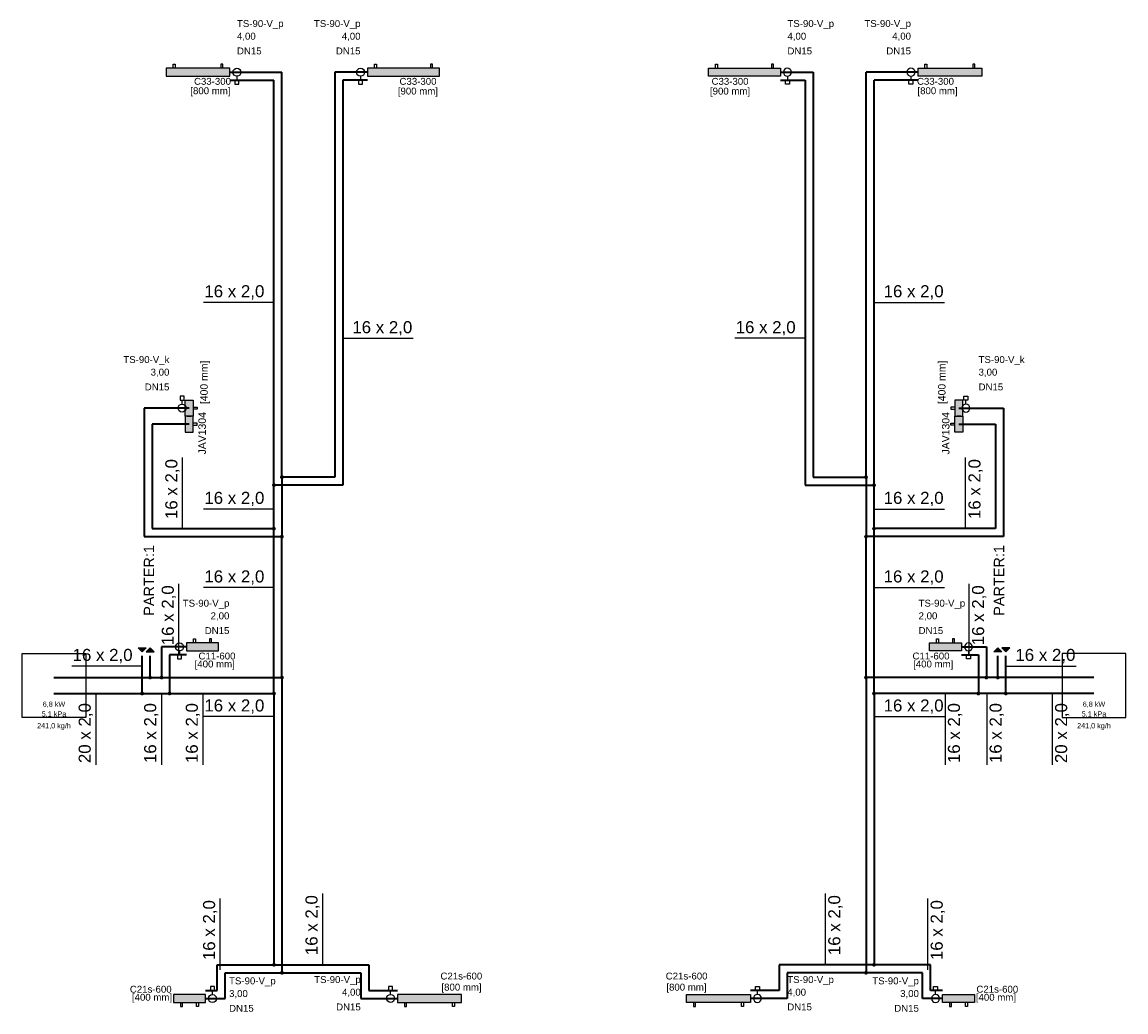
# Model space of a CAD drawing. Extents: x -69355 to 44226, y -75033 to 2252.
# Tile 3 of 9: x -63473 to -62091, y -75033 to -73793. Entities that reach past the tile are written whole.
import ezdxf
from ezdxf.lldxf.tags import DXFTag

# ---------------------------------------------------------------- set-up
doc = ezdxf.new("R2010")
doc.units = 0
for name, color, linetype in [('IS_Armatura_Therm', 18, 'SOLID'), ('IS_Grafika', 18, 'SOLID'), ('IS_Grzejniki_Plan_rzut', 18, 'SOLID'), ('IS_Inne_Urzadzenia_Therm', 18, 'SOLID'), ('IS_Opisy_działek_Therm', 18, 'SOLID'), ('IS_Text_Armatury_Therm', 7, 'Continuous'), ('IS_Text_Odbiornikow_Therm', 7, 'Continuous')]:
    doc.layers.add(name, color=color, linetype=linetype)
doc.layers.add('IS_Powrót', color=5, linetype='DASH', lineweight=35)
doc.layers.add('IS_Zasilanie', color=1, linetype='SOLID', lineweight=35)
doc.styles.get("Standard").update_dxf_attribs({"font": 'arial.ttf'})
tags = doc.linetypes.add('DASH', pattern=[15, 10, -5]).pattern_tags.tags
tags[6:7] = [DXFTag(74, 4), DXFTag(75, 0), DXFTag(340, '0'), DXFTag(46, 0.0), DXFTag(50, 0.0), DXFTag(44, 0.0), DXFTag(45, 0.0)]
tags[4:5] = [DXFTag(74, 4), DXFTag(75, 0), DXFTag(340, '0'), DXFTag(46, 0.0), DXFTag(50, 0.0), DXFTag(44, 0.0), DXFTag(45, 0.0)]
tags = doc.linetypes.add('SOLID', pattern=[10, 10, 0]).pattern_tags.tags
tags[6:7] = [DXFTag(74, 4), DXFTag(75, 0), DXFTag(340, '0'), DXFTag(46, 0.0), DXFTag(50, 0.0), DXFTag(44, 0.0), DXFTag(45, 0.0)]
tags[4:5] = [DXFTag(74, 4), DXFTag(75, 0), DXFTag(340, '0'), DXFTag(46, 0.0), DXFTag(50, 0.0), DXFTag(44, 0.0), DXFTag(45, 0.0)]

msp = doc.modelspace()

# ---------------------------------------------------------------- hatches: boundary and pattern name
at = {"layer": 'IS_Grafika'}
for points in [[(-63317.7, -74576.3), (-63322.7, -74581.3), (-63327.7, -74576.3)], [(-63307.7, -74581.3), (-63312.7, -74576.3), (-63317.7, -74581.3)], [(-62256.4, -74581.3), (-62251.4, -74576.3), (-62246.4, -74581.3)], [(-62246.4, -74576.3), (-62241.4, -74581.3), (-62236.4, -74576.3)]]:
    msp.add_hatch(color=256, dxfattribs=at).paths.add_polyline_path(points)
at = {"layer": 'IS_Grzejniki_Plan_rzut'}
for points in [[(-63212.8, -73850.5), (-63292.8, -73850.5), (-63292.8, -73860.5), (-63212.8, -73860.5)], [(-62950.5, -73850.5), (-63040.5, -73850.5), (-63040.5, -73860.5), (-62950.5, -73860.5)], [(-62613.5, -73850.5), (-62523.5, -73850.5), (-62523.5, -73860.5), (-62613.5, -73860.5)], [(-62351.3, -73850.5), (-62271.3, -73850.5), (-62271.3, -73860.5), (-62351.3, -73860.5)], [(-63259, -74266.2), (-63259, -74286.2), (-63269, -74286.2), (-63269, -74266.2)], [(-62305.1, -74266.2), (-62305.1, -74286.2), (-62295.1, -74286.2), (-62295.1, -74266.2)], [(-63259, -74306.2), (-63259, -74286.2), (-63269, -74286.2), (-63269, -74306.2)], [(-62305.1, -74306.2), (-62305.1, -74286.2), (-62295.1, -74286.2), (-62295.1, -74306.2)], [(-63227.2, -74570.3), (-63267.2, -74570.3), (-63267.2, -74580.3), (-63227.2, -74580.3)], [(-62336.9, -74570.3), (-62296.9, -74570.3), (-62296.9, -74580.3), (-62336.9, -74580.3)], [(-63283.4, -75020.7), (-63243.4, -75020.7), (-63243.4, -75010.7), (-63283.4, -75010.7)], [(-63003, -75020.6), (-62923, -75020.6), (-62923, -75010.6), (-63003, -75010.6)], [(-62561.1, -75020.6), (-62641.1, -75020.6), (-62641.1, -75010.6), (-62561.1, -75010.6)], [(-62280.7, -75020.7), (-62320.7, -75020.7), (-62320.7, -75010.7), (-62280.7, -75010.7)]]:
    msp.add_hatch(color=8, dxfattribs=at).paths.add_polyline_path(points)
at = {"layer": 'IS_Opisy_działek_Therm'}
h = msp.add_hatch(color=5, dxfattribs=at)
edge = h.paths.add_edge_path()
edge.add_arc((-63157.7, -74372.7), 2.4, 90, 450)
h = msp.add_hatch(color=5, dxfattribs=at)
edge = h.paths.add_edge_path()
edge.add_arc((-62406.4, -74372.7), 2.4, 90, 450, ccw=False)
h = msp.add_hatch(color=5, dxfattribs=at)
edge = h.paths.add_edge_path()
edge.add_arc((-63157.7, -74427.2), 2.4, 90, 450)
h = msp.add_hatch(color=5, dxfattribs=at)
edge = h.paths.add_edge_path()
edge.add_arc((-62406.4, -74427.2), 2.4, 90, 450, ccw=False)
h = msp.add_hatch(color=5, dxfattribs=at)
edge = h.paths.add_edge_path()
edge.add_arc((-63322.7, -74633.7), 2.4, 90, 450)
h = msp.add_hatch(color=5, dxfattribs=at)
edge = h.paths.add_edge_path()
edge.add_arc((-63288.4, -74633.7), 2.4, 90, 450)
h = msp.add_hatch(color=5, dxfattribs=at)
edge = h.paths.add_edge_path()
edge.add_arc((-63157.7, -74633.7), 2.4, 90, 450)
h = msp.add_hatch(color=5, dxfattribs=at)
edge = h.paths.add_edge_path()
edge.add_arc((-62406.4, -74633.7), 2.4, 90, 450, ccw=False)
h = msp.add_hatch(color=5, dxfattribs=at)
edge = h.paths.add_edge_path()
edge.add_arc((-62275.7, -74633.7), 2.4, 90, 450, ccw=False)
h = msp.add_hatch(color=5, dxfattribs=at)
edge = h.paths.add_edge_path()
edge.add_arc((-62241.4, -74633.7), 2.4, 90, 450, ccw=False)
h = msp.add_hatch(color=5, dxfattribs=at)
edge = h.paths.add_edge_path()
edge.add_arc((-63157.7, -74973.4), 2.4, 90, 450)
h = msp.add_hatch(color=5, dxfattribs=at)
edge = h.paths.add_edge_path()
edge.add_arc((-62406.4, -74973.4), 2.4, 90, 450, ccw=False)
at = {"layer": 'IS_Zasilanie'}
h = msp.add_hatch(color=256, dxfattribs=at)
edge = h.paths.add_edge_path()
edge.add_arc((-63147.7, -74362.7), 2.4, 90, 450)
h = msp.add_hatch(color=256, dxfattribs=at)
edge = h.paths.add_edge_path()
edge.add_arc((-62416.4, -74362.7), 2.4, 90, 450, ccw=False)
h = msp.add_hatch(color=256, dxfattribs=at)
edge = h.paths.add_edge_path()
edge.add_arc((-63147.7, -74437.2), 2.4, 90, 450)
h = msp.add_hatch(color=256, dxfattribs=at)
edge = h.paths.add_edge_path()
edge.add_arc((-62416.4, -74437.2), 2.4, 90, 450, ccw=False)
h = msp.add_hatch(color=256, dxfattribs=at)
edge = h.paths.add_edge_path()
edge.add_arc((-63312.7, -74613.7), 2.4, 90, 450)
h = msp.add_hatch(color=256, dxfattribs=at)
edge = h.paths.add_edge_path()
edge.add_arc((-63298.4, -74613.7), 2.4, 90, 450)
h = msp.add_hatch(color=256, dxfattribs=at)
edge = h.paths.add_edge_path()
edge.add_arc((-63147.7, -74613.7), 2.4, 90, 450)
h = msp.add_hatch(color=256, dxfattribs=at)
edge = h.paths.add_edge_path()
edge.add_arc((-62416.4, -74613.7), 2.4, 90, 450, ccw=False)
h = msp.add_hatch(color=256, dxfattribs=at)
edge = h.paths.add_edge_path()
edge.add_arc((-62265.7, -74613.7), 2.4, 90, 450, ccw=False)
h = msp.add_hatch(color=256, dxfattribs=at)
edge = h.paths.add_edge_path()
edge.add_arc((-62251.4, -74613.7), 2.4, 90, 450, ccw=False)
h = msp.add_hatch(color=256, dxfattribs=at)
edge = h.paths.add_edge_path()
edge.add_arc((-63147.7, -74983.4), 2.4, 90, 450)
h = msp.add_hatch(color=256, dxfattribs=at)
edge = h.paths.add_edge_path()
edge.add_arc((-62416.4, -74983.4), 2.4, 90, 450, ccw=False)

# ---------------------------------------------------------------- linework, layer by layer
at = {"layer": 'IS_Armatura_Therm', "color": 1}
for p, q in [((-63206.5, -73865.5), (-63206.5, -73870.5)), ((-63201.5, -73865.5), (-63206.5, -73865.5)), ((-63206.5, -73870.5), (-63201.5, -73870.5)), ((-63204, -73860.5), (-63204, -73865.5)), ((-63201.5, -73870.5), (-63201.5, -73865.5)), ((-63051.8, -73865.5), (-63051.8, -73870.5)), ((-63046.8, -73865.5), (-63051.8, -73865.5)), ((-63051.8, -73870.5), (-63046.8, -73870.5)), ((-63049.3, -73860.5), (-63049.3, -73865.5)), ((-63046.8, -73870.5), (-63046.8, -73865.5)), ((-62517.3, -73870.5), (-62517.3, -73865.5)), ((-62517.3, -73865.5), (-62512.3, -73865.5)), ((-62512.3, -73870.5), (-62517.3, -73870.5)), ((-62514.8, -73860.5), (-62514.8, -73865.5)), ((-62512.3, -73865.5), (-62512.3, -73870.5)), ((-62362.6, -73870.5), (-62362.6, -73865.5)), ((-62362.6, -73865.5), (-62357.6, -73865.5)), ((-62357.6, -73870.5), (-62362.6, -73870.5)), ((-62360.1, -73860.5), (-62360.1, -73865.5)), ((-62357.6, -73865.5), (-62357.6, -73870.5)), ((-63270.2, -74261.2), (-63275.2, -74261.2)), ((-63275.2, -74261.2), (-63275.2, -74266.2)), ((-63275.2, -74266.2), (-63270.2, -74266.2)), ((-63272.7, -74271.2), (-63272.7, -74266.2)), ((-63270.2, -74266.2), (-63270.2, -74261.2)), ((-62293.8, -74266.2), (-62293.8, -74261.2)), ((-62293.8, -74261.2), (-62288.8, -74261.2)), ((-62288.8, -74266.2), (-62293.8, -74266.2)), ((-62291.3, -74271.2), (-62291.3, -74266.2)), ((-62288.8, -74261.2), (-62288.8, -74266.2)), ((-63278.4, -74585.3), (-63278.4, -74590.3)), ((-63273.4, -74585.3), (-63278.4, -74585.3)), ((-63275.9, -74580.3), (-63275.9, -74585.3)), ((-63273.4, -74590.3), (-63273.4, -74585.3)), ((-62290.6, -74590.3), (-62290.6, -74585.3)), ((-62290.6, -74585.3), (-62285.6, -74585.3)), ((-62288.1, -74580.3), (-62288.1, -74585.3)), ((-62285.6, -74585.3), (-62285.6, -74590.3)), ((-63278.4, -74590.3), (-63273.4, -74590.3)), ((-62285.6, -74590.3), (-62290.6, -74590.3)), ((-63232.2, -75000.7), (-63237.2, -75000.7)), ((-63237.2, -75000.7), (-63237.2, -75005.7)), ((-63232.2, -75005.7), (-63232.2, -75000.7)), ((-63009.2, -75000.6), (-63014.2, -75000.6)), ((-63014.2, -75000.6), (-63014.2, -75005.6)), ((-63009.2, -75005.6), (-63009.2, -75000.6)), ((-62554.8, -75005.6), (-62554.8, -75000.6)), ((-62554.8, -75000.6), (-62549.8, -75000.6)), ((-62549.8, -75000.6), (-62549.8, -75005.6)), ((-62331.9, -75005.7), (-62331.9, -75000.7)), ((-62331.9, -75000.7), (-62326.9, -75000.7)), ((-62326.9, -75000.7), (-62326.9, -75005.7)), ((-63237.2, -75005.7), (-63232.2, -75005.7)), ((-63234.7, -75010.7), (-63234.7, -75005.7)), ((-63014.2, -75005.6), (-63009.2, -75005.6)), ((-63011.7, -75010.6), (-63011.7, -75005.6)), ((-62549.8, -75005.6), (-62554.8, -75005.6)), ((-62552.3, -75010.6), (-62552.3, -75005.6)), ((-62326.9, -75005.7), (-62331.9, -75005.7)), ((-62329.4, -75010.7), (-62329.4, -75005.7))]:
    msp.add_line(p, q, dxfattribs=at)
for centre in [(-63204, -73855.5), (-63049.3, -73855.5), (-63272.7, -74276.2), (-63275.9, -74575.3), (-63234.7, -75015.7), (-63011.7, -75015.6)]:
    msp.add_ellipse(centre, major_axis=(5, 0), ratio=1, dxfattribs=at)
at = {"layer": 'IS_Armatura_Therm', "color": 1, "extrusion": (0, 0, -1)}
for centre in [(-62514.8, -73855.5), (-62360.1, -73855.5), (-62291.3, -74276.2), (-62288.1, -74575.3), (-62552.3, -75015.6), (-62329.4, -75015.7)]:
    msp.add_ellipse(centre, major_axis=(-5, 0), ratio=1, dxfattribs=at)
at = {"layer": 'IS_Grafika'}
for p, q in [((-63322.7, -74581.3), (-63327.7, -74576.3)), ((-63327.7, -74576.3), (-63317.7, -74576.3)), ((-63317.7, -74576.3), (-63322.7, -74581.3)), ((-63312.7, -74576.3), (-63317.7, -74581.3)), ((-63317.7, -74576.3), (-63317.7, -74576.3)), ((-63317.7, -74581.3), (-63307.7, -74581.3)), ((-63307.7, -74581.3), (-63312.7, -74576.3)), ((-63307.7, -74581.3), (-63307.7, -74581.3)), ((-62256.4, -74581.3), (-62251.4, -74576.3)), ((-62246.4, -74581.3), (-62256.4, -74581.3)), ((-62256.4, -74581.3), (-62256.4, -74581.3)), ((-62251.4, -74576.3), (-62246.4, -74581.3)), ((-62246.4, -74576.3), (-62241.4, -74581.3)), ((-62236.4, -74576.3), (-62246.4, -74576.3)), ((-62246.4, -74576.3), (-62246.4, -74576.3)), ((-62241.4, -74581.3), (-62236.4, -74576.3))]:
    msp.add_line(p, q, dxfattribs=at)
at = {"layer": 'IS_Grzejniki_Plan_rzut'}
for p, q in [((-63212.8, -73850.5), (-63292.8, -73850.5)), ((-63292.8, -73850.5), (-63292.8, -73860.5)), ((-63284, -73850.5), (-63284, -73845.5)), ((-63284, -73845.5), (-63281.5, -73845.5)), ((-63281.5, -73845.5), (-63281.5, -73850.5)), ((-63221.5, -73845.5), (-63224, -73845.5)), ((-63224, -73845.5), (-63224, -73850.5)), ((-63221.5, -73850.5), (-63221.5, -73845.5)), ((-63212.8, -73860.5), (-63212.8, -73850.5)), ((-63212.8, -73850.5), (-63212.8, -73850.5)), ((-62950.5, -73850.5), (-63040.5, -73850.5)), ((-63040.5, -73850.5), (-63040.5, -73860.5)), ((-63031.8, -73850.5), (-63031.8, -73845.5)), ((-63031.8, -73845.5), (-63029.3, -73845.5)), ((-63029.3, -73845.5), (-63029.3, -73850.5)), ((-62959.3, -73845.5), (-62961.8, -73845.5)), ((-62961.8, -73845.5), (-62961.8, -73850.5)), ((-62959.3, -73850.5), (-62959.3, -73845.5)), ((-62950.5, -73860.5), (-62950.5, -73850.5)), ((-62950.5, -73850.5), (-62950.5, -73850.5)), ((-62613.5, -73850.5), (-62523.5, -73850.5)), ((-62613.5, -73860.5), (-62613.5, -73850.5)), ((-62613.5, -73850.5), (-62613.5, -73850.5)), ((-62604.8, -73850.5), (-62604.8, -73845.5)), ((-62604.8, -73845.5), (-62602.3, -73845.5)), ((-62602.3, -73845.5), (-62602.3, -73850.5)), ((-62532.3, -73845.5), (-62534.8, -73845.5)), ((-62534.8, -73845.5), (-62534.8, -73850.5)), ((-62532.3, -73850.5), (-62532.3, -73845.5)), ((-62523.5, -73850.5), (-62523.5, -73860.5)), ((-62351.3, -73850.5), (-62271.3, -73850.5)), ((-62351.3, -73860.5), (-62351.3, -73850.5)), ((-62351.3, -73850.5), (-62351.3, -73850.5)), ((-62342.6, -73850.5), (-62342.6, -73845.5)), ((-62342.6, -73845.5), (-62340.1, -73845.5)), ((-62340.1, -73845.5), (-62340.1, -73850.5)), ((-62280.1, -73845.5), (-62282.6, -73845.5)), ((-62282.6, -73845.5), (-62282.6, -73850.5)), ((-62280.1, -73850.5), (-62280.1, -73845.5)), ((-62271.3, -73850.5), (-62271.3, -73860.5)), ((-63292.8, -73860.5), (-63212.8, -73860.5)), ((-63040.5, -73860.5), (-62950.5, -73860.5)), ((-62523.5, -73860.5), (-62613.5, -73860.5)), ((-62271.3, -73860.5), (-62351.3, -73860.5)), ((-63269, -74286.2), (-63269, -74266.2)), ((-63269, -74266.2), (-63259, -74266.2)), ((-63259, -74266.2), (-63259, -74286.2)), ((-63259, -74266.2), (-63259, -74266.2)), ((-62305.1, -74266.2), (-62305.1, -74286.2)), ((-62295.1, -74266.2), (-62305.1, -74266.2)), ((-62305.1, -74266.2), (-62305.1, -74266.2)), ((-62295.1, -74286.2), (-62295.1, -74266.2)), ((-63259, -74275), (-63254, -74275)), ((-63254, -74277.5), (-63259, -74277.5)), ((-63254, -74275), (-63254, -74277.5)), ((-62305.1, -74275), (-62310.1, -74275)), ((-62310.1, -74275), (-62310.1, -74277.5)), ((-62310.1, -74277.5), (-62305.1, -74277.5)), ((-63259, -74286.2), (-63269, -74286.2)), ((-63269, -74286.2), (-63269, -74306.2)), ((-63259, -74286.2), (-63269, -74286.2)), ((-63261.5, -74286.2), (-63266.5, -74286.2)), ((-63266.5, -74286.2), (-63266.5, -74286.2)), ((-63266.5, -74286.2), (-63261.5, -74286.2)), ((-63261.5, -74286.2), (-63261.5, -74286.2)), ((-63261.5, -74286.2), (-63261.5, -74286.2)), ((-63259, -74306.2), (-63259, -74286.2)), ((-63254, -74295), (-63259, -74295)), ((-63259, -74297.5), (-63254, -74297.5)), ((-63254, -74297.5), (-63254, -74295)), ((-62310.1, -74297.5), (-62310.1, -74295)), ((-62310.1, -74295), (-62305.1, -74295)), ((-62305.1, -74297.5), (-62310.1, -74297.5)), ((-62305.1, -74306.2), (-62305.1, -74286.2)), ((-62305.1, -74286.2), (-62295.1, -74286.2)), ((-62305.1, -74286.2), (-62295.1, -74286.2)), ((-62302.6, -74286.2), (-62302.6, -74286.2)), ((-62302.6, -74286.2), (-62297.6, -74286.2)), ((-62297.6, -74286.2), (-62302.6, -74286.2)), ((-62302.6, -74286.2), (-62302.6, -74286.2)), ((-62297.6, -74286.2), (-62297.6, -74286.2)), ((-62295.1, -74286.2), (-62295.1, -74306.2)), ((-63269, -74306.2), (-63259, -74306.2)), ((-63259, -74306.2), (-63259, -74306.2)), ((-62295.1, -74306.2), (-62305.1, -74306.2)), ((-62305.1, -74306.2), (-62305.1, -74306.2)), ((-63227.2, -74570.3), (-63267.2, -74570.3)), ((-63267.2, -74570.3), (-63267.2, -74580.3)), ((-63258.4, -74570.3), (-63258.4, -74565.3)), ((-63258.4, -74565.3), (-63255.9, -74565.3)), ((-63255.9, -74565.3), (-63255.9, -74570.3)), ((-63235.9, -74565.3), (-63238.4, -74565.3)), ((-63238.4, -74565.3), (-63238.4, -74570.3)), ((-63235.9, -74570.3), (-63235.9, -74565.3)), ((-63227.2, -74580.3), (-63227.2, -74570.3)), ((-63227.2, -74570.3), (-63227.2, -74570.3)), ((-62336.9, -74570.3), (-62296.9, -74570.3)), ((-62336.9, -74580.3), (-62336.9, -74570.3)), ((-62336.9, -74570.3), (-62336.9, -74570.3)), ((-62328.1, -74570.3), (-62328.1, -74565.3)), ((-62328.1, -74565.3), (-62325.6, -74565.3)), ((-62325.6, -74565.3), (-62325.6, -74570.3)), ((-62305.6, -74565.3), (-62308.1, -74565.3)), ((-62308.1, -74565.3), (-62308.1, -74570.3)), ((-62305.6, -74570.3), (-62305.6, -74565.3)), ((-62296.9, -74570.3), (-62296.9, -74580.3)), ((-63267.2, -74580.3), (-63227.2, -74580.3)), ((-62296.9, -74580.3), (-62336.9, -74580.3)), ((-63243.4, -75010.7), (-63283.4, -75010.7)), ((-63283.4, -75010.7), (-63283.4, -75020.7)), ((-63243.4, -75020.7), (-63243.4, -75010.7)), ((-62923, -75010.6), (-63003, -75010.6)), ((-63003, -75010.6), (-63003, -75020.6)), ((-62923, -75020.6), (-62923, -75010.6)), ((-62641.1, -75020.6), (-62641.1, -75010.6)), ((-62641.1, -75010.6), (-62561.1, -75010.6)), ((-62561.1, -75010.6), (-62561.1, -75020.6)), ((-62320.7, -75020.7), (-62320.7, -75010.7)), ((-62320.7, -75010.7), (-62280.7, -75010.7)), ((-62280.7, -75010.7), (-62280.7, -75020.7)), ((-63283.4, -75020.7), (-63243.4, -75020.7)), ((-63283.4, -75020.7), (-63283.4, -75020.7)), ((-63274.7, -75020.7), (-63274.7, -75025.7)), ((-63274.7, -75025.7), (-63272.2, -75025.7)), ((-63272.2, -75025.7), (-63272.2, -75020.7)), ((-63254.7, -75025.7), (-63254.7, -75020.7)), ((-63252.2, -75025.7), (-63254.7, -75025.7)), ((-63252.2, -75020.7), (-63252.2, -75025.7)), ((-63003, -75020.6), (-62923, -75020.6)), ((-63003, -75020.6), (-63003, -75020.6)), ((-62994.2, -75020.6), (-62994.2, -75025.6)), ((-62994.2, -75025.6), (-62991.7, -75025.6)), ((-62991.7, -75025.6), (-62991.7, -75020.6)), ((-62934.2, -75025.6), (-62934.2, -75020.6)), ((-62931.7, -75025.6), (-62934.2, -75025.6)), ((-62931.7, -75020.6), (-62931.7, -75025.6)), ((-62561.1, -75020.6), (-62641.1, -75020.6)), ((-62632.3, -75020.6), (-62632.3, -75025.6)), ((-62632.3, -75025.6), (-62629.8, -75025.6)), ((-62629.8, -75025.6), (-62629.8, -75020.6)), ((-62572.3, -75025.6), (-62572.3, -75020.6)), ((-62569.8, -75025.6), (-62572.3, -75025.6)), ((-62569.8, -75020.6), (-62569.8, -75025.6)), ((-62561.1, -75020.6), (-62561.1, -75020.6)), ((-62280.7, -75020.7), (-62320.7, -75020.7)), ((-62311.9, -75020.7), (-62311.9, -75025.7)), ((-62311.9, -75025.7), (-62309.4, -75025.7)), ((-62309.4, -75025.7), (-62309.4, -75020.7)), ((-62291.9, -75025.7), (-62291.9, -75020.7)), ((-62289.4, -75025.7), (-62291.9, -75025.7)), ((-62289.4, -75020.7), (-62289.4, -75025.7)), ((-62280.7, -75020.7), (-62280.7, -75020.7))]:
    msp.add_line(p, q, dxfattribs=at)
at = {"layer": 'IS_Inne_Urzadzenia_Therm'}
for p, q in [((-63473.1, -74663.7), (-63473.1, -74583.7)), ((-63473.1, -74583.7), (-63393.1, -74583.7)), ((-63393.1, -74583.7), (-63393.1, -74663.7)), ((-62091, -74583.7), (-62171, -74583.7)), ((-62171, -74583.7), (-62171, -74663.7)), ((-62091, -74663.7), (-62091, -74583.7)), ((-63393.1, -74663.7), (-63473.1, -74663.7)), ((-63473.1, -74663.7), (-63473.1, -74663.7)), ((-62171, -74663.7), (-62091, -74663.7)), ((-62091, -74663.7), (-62091, -74663.7))]:
    msp.add_line(p, q, dxfattribs=at)
at = {"layer": 'IS_Opisy_działek_Therm'}
for p, q in [((-63157.7, -74143.8), (-63245.9, -74143.8)), ((-62406.4, -74143.8), (-62318.2, -74143.8)), ((-63071.6, -74188.8), (-62983.4, -74188.8)), ((-62492.5, -74188.8), (-62580.7, -74188.8)), ((-63272.2, -74427.2), (-63272.2, -74338)), ((-62291.8, -74427.2), (-62291.8, -74338)), ((-63157.7, -74402.6), (-63245.9, -74402.6)), ((-62406.4, -74402.6), (-62318.2, -74402.6)), ((-63276.7, -74585.3), (-63276.7, -74496.1)), ((-63157.7, -74501), (-63245.9, -74501)), ((-62406.4, -74501), (-62318.2, -74501)), ((-62287.3, -74585.3), (-62287.3, -74496.1)), ((-63322.7, -74599.3), (-63410.9, -74599.3)), ((-62241.4, -74599.3), (-62153.2, -74599.3)), ((-63380.7, -74633.7), (-63380.7, -74722.9)), ((-63298.7, -74633.7), (-63298.7, -74722.9)), ((-63246.6, -74633.7), (-63246.6, -74722.9)), ((-62317.5, -74633.7), (-62317.5, -74722.9)), ((-62265.3, -74633.7), (-62265.3, -74722.9)), ((-62183.3, -74633.7), (-62183.3, -74722.9)), ((-63157.7, -74662.6), (-63245.9, -74662.6)), ((-62406.4, -74662.6), (-62318.2, -74662.6)), ((-63225, -74979.6), (-63225, -74890.4)), ((-63096.7, -74973.4), (-63096.7, -74884.2)), ((-62467.3, -74973.4), (-62467.3, -74884.2)), ((-62339.1, -74979.6), (-62339.1, -74890.4))]:
    msp.add_line(p, q, dxfattribs=at)
at = {"layer": 'IS_Powrót'}
for p, q in [((-63212.8, -73865.5), (-63157.7, -73865.5)), ((-63157.7, -73953.3), (-63157.7, -73865.5)), ((-63065.9, -73865.5), (-63071.6, -73865.5)), ((-63071.6, -73865.5), (-63071.6, -74372.7)), ((-63040.5, -73865.5), (-63065.9, -73865.5)), ((-62523.5, -73865.5), (-62498.2, -73865.5)), ((-62498.2, -73865.5), (-62492.5, -73865.5)), ((-62492.5, -73865.5), (-62492.5, -74372.7)), ((-62406.4, -73953.3), (-62406.4, -73865.5)), ((-62351.3, -73865.5), (-62406.4, -73865.5)), ((-63157.7, -74372.7), (-63157.7, -73953.3)), ((-62406.4, -74372.7), (-62406.4, -73953.3)), ((-63264, -74296.2), (-63310, -74296.2)), ((-63310, -74296.2), (-63310, -74396.4)), ((-62300.1, -74296.2), (-62254.1, -74296.2)), ((-62254.1, -74296.2), (-62254.1, -74396.4)), ((-63071.6, -74372.7), (-63157.7, -74372.7)), ((-63157.7, -74427.2), (-63157.7, -74372.7)), ((-62492.5, -74372.7), (-62406.4, -74372.7)), ((-62406.4, -74427.2), (-62406.4, -74372.7)), ((-63310, -74396.4), (-63310, -74427.2)), ((-62254.1, -74396.4), (-62254.1, -74427.2)), ((-63310, -74427.2), (-63157.7, -74427.2)), ((-63157.7, -74633.7), (-63157.7, -74427.2)), ((-62406.4, -74633.7), (-62406.4, -74427.2)), ((-62254.1, -74427.2), (-62406.4, -74427.2)), ((-63322.7, -74633.7), (-63322.7, -74586.3)), ((-63267.2, -74585.3), (-63288.4, -74585.3)), ((-63288.4, -74585.3), (-63288.4, -74633.7)), ((-62296.9, -74585.3), (-62275.7, -74585.3)), ((-62275.7, -74585.3), (-62275.7, -74633.7)), ((-62241.4, -74633.7), (-62241.4, -74586.3)), ((-63433.1, -74633.7), (-63322.7, -74633.7)), ((-63322.7, -74633.7), (-63288.4, -74633.7)), ((-63288.4, -74633.7), (-63157.7, -74633.7)), ((-63157.7, -74633.7), (-63157.7, -74973.4)), ((-62406.4, -74633.7), (-62406.4, -74973.4)), ((-62275.7, -74633.7), (-62406.4, -74633.7)), ((-62241.4, -74633.7), (-62275.7, -74633.7)), ((-62131, -74633.7), (-62241.4, -74633.7)), ((-63228.6, -75005.7), (-63228.6, -74973.4)), ((-63228.6, -74973.4), (-63157.7, -74973.4)), ((-63157.7, -74973.4), (-63038.9, -74973.4)), ((-63038.9, -74973.4), (-63038.9, -75005.6)), ((-62406.4, -74973.4), (-62525.1, -74973.4)), ((-62525.1, -74973.4), (-62525.1, -75005.6)), ((-62335.5, -74973.4), (-62406.4, -74973.4)), ((-62335.5, -75005.7), (-62335.5, -74973.4)), ((-63243.4, -75005.7), (-63228.6, -75005.7)), ((-63038.9, -75005.6), (-63003, -75005.6)), ((-62525.1, -75005.6), (-62561.1, -75005.6)), ((-62320.7, -75005.7), (-62335.5, -75005.7))]:
    msp.add_line(p, q, dxfattribs=at)
at = {"layer": 'IS_Zasilanie'}
for p, q in [((-63212.8, -73855.5), (-63147.7, -73855.5)), ((-63147.7, -74362.7), (-63147.7, -73855.5)), ((-63045.9, -73855.5), (-63081.6, -73855.5)), ((-63081.6, -73855.5), (-63081.6, -74362.7)), ((-63040.5, -73855.5), (-63045.9, -73855.5)), ((-62523.5, -73855.5), (-62518.2, -73855.5)), ((-62518.2, -73855.5), (-62482.5, -73855.5)), ((-62482.5, -73855.5), (-62482.5, -74362.7)), ((-62416.4, -74362.7), (-62416.4, -73855.5)), ((-62351.3, -73855.5), (-62416.4, -73855.5)), ((-63264, -74276.2), (-63320, -74276.2)), ((-63320, -74276.2), (-63320, -74396.4)), ((-62300.1, -74276.2), (-62244.1, -74276.2)), ((-62244.1, -74276.2), (-62244.1, -74396.4)), ((-63081.6, -74362.7), (-63147.7, -74362.7)), ((-63147.7, -74362.7), (-63147.7, -74437.2)), ((-62482.5, -74362.7), (-62416.4, -74362.7)), ((-62416.4, -74362.7), (-62416.4, -74437.2)), ((-63320, -74396.4), (-63320, -74437.2)), ((-62244.1, -74396.4), (-62244.1, -74437.2)), ((-63320, -74437.2), (-63147.7, -74437.2)), ((-63147.7, -74613.7), (-63147.7, -74437.2)), ((-62416.4, -74613.7), (-62416.4, -74437.2)), ((-62244.1, -74437.2), (-62416.4, -74437.2)), ((-63267.2, -74575.3), (-63298.4, -74575.3)), ((-63298.4, -74575.3), (-63298.4, -74613.7)), ((-62296.9, -74575.3), (-62265.7, -74575.3)), ((-62265.7, -74575.3), (-62265.7, -74613.7)), ((-63312.7, -74613.7), (-63312.7, -74586.3)), ((-62251.4, -74613.7), (-62251.4, -74586.3)), ((-63433.1, -74613.7), (-63312.7, -74613.7)), ((-63312.7, -74613.7), (-63298.4, -74613.7)), ((-63298.4, -74613.7), (-63147.7, -74613.7)), ((-63147.7, -74613.7), (-63147.7, -74983.4)), ((-62416.4, -74613.7), (-62416.4, -74983.4)), ((-62265.7, -74613.7), (-62416.4, -74613.7)), ((-62251.4, -74613.7), (-62265.7, -74613.7)), ((-62131, -74613.7), (-62251.4, -74613.7)), ((-63218.6, -75015.7), (-63218.6, -74983.4)), ((-63218.6, -74983.4), (-63147.7, -74983.4)), ((-63147.7, -74983.4), (-63048.9, -74983.4)), ((-63048.9, -74983.4), (-63048.9, -75015.6)), ((-62416.4, -74983.4), (-62515.1, -74983.4)), ((-62515.1, -74983.4), (-62515.1, -75015.6)), ((-62345.5, -74983.4), (-62416.4, -74983.4)), ((-62345.5, -75015.7), (-62345.5, -74983.4)), ((-63243.4, -75015.7), (-63218.6, -75015.7)), ((-63048.9, -75015.6), (-63003, -75015.6)), ((-62515.1, -75015.6), (-62561.1, -75015.6)), ((-62320.7, -75015.7), (-62345.5, -75015.7))]:
    msp.add_line(p, q, dxfattribs=at)

# ---------------------------------------------------------------- texts
at = {"layer": 'IS_Grafika', "char_height": 12.96, "rotation": 90}
for insert, attachment_point in [((-63307.7, -74536.3), 7), ((-62256.4, -74536.3), 1)]:
    msp.add_mtext('\\fArial|b0|i0;PARTER:1', dxfattribs=dict(at, insert=insert, attachment_point=attachment_point))
at = {"layer": 'IS_Inne_Urzadzenia_Therm', "char_height": 6.48}
for s, insert, attachment_point in [('\\fArial|b0|i0;6,8 kW', (-63433.1, -74651.5), 8), ('\\fArial|b0|i0;6,8 kW', (-62131, -74651.5), 8), ('\\fArial|b0|i0;5,1 kPa', (-63433.1, -74663.7), 8), ('\\fArial|b0|i0;5,1 kPa', (-62131, -74663.7), 8), ('\\fArial|b0|i0;241,0 kg/h', (-63433.1, -74670.8), 2), ('\\fArial|b0|i0;241,0 kg/h', (-62131, -74670.8), 2)]:
    msp.add_mtext(s, dxfattribs=dict(at, insert=insert, attachment_point=attachment_point))
at = {"layer": 'IS_Opisy_działek_Therm', "char_height": 15.12}
for insert, attachment_point in [((-63169.7, -74140.2), 9), ((-62394.4, -74140.2), 7), ((-63059.6, -74185.2), 7), ((-62504.5, -74185.2), 9), ((-63169.7, -74399), 9), ((-62394.4, -74399), 7), ((-63169.7, -74497.4), 9), ((-62394.4, -74497.4), 7), ((-63334.7, -74595.7), 9), ((-62229.4, -74595.7), 7), ((-63169.7, -74659), 9), ((-62394.4, -74659), 7)]:
    msp.add_mtext('\\fArial|b0|i0;16 x 2,0', dxfattribs=dict(at, insert=insert, attachment_point=attachment_point))
at = {"layer": 'IS_Opisy_działek_Therm', "char_height": 15.12, "rotation": 90}
for s, insert, attachment_point in [('\\fArial|b0|i0;16 x 2,0', (-63275.8, -74415.2), 7), ('\\fArial|b0|i0;16 x 2,0', (-62288.2, -74415.2), 1), ('\\fArial|b0|i0;16 x 2,0', (-63280.3, -74573.3), 7), ('\\fArial|b0|i0;16 x 2,0', (-62283.7, -74573.3), 1), ('\\fArial|b0|i0;20 x 2,0', (-63384.3, -74645.7), 9), ('\\fArial|b0|i0;16 x 2,0', (-63302.3, -74645.7), 9), ('\\fArial|b0|i0;16 x 2,0', (-63250.2, -74645.7), 9), ('\\fArial|b0|i0;16 x 2,0', (-62313.9, -74645.7), 3), ('\\fArial|b0|i0;16 x 2,0', (-62261.7, -74645.7), 3), ('\\fArial|b0|i0;20 x 2,0', (-62179.7, -74645.7), 3), ('\\fArial|b0|i0;16 x 2,0', (-63100.3, -74961.4), 7), ('\\fArial|b0|i0;16 x 2,0', (-62463.7, -74961.4), 1), ('\\fArial|b0|i0;16 x 2,0', (-63228.6, -74967.6), 7), ('\\fArial|b0|i0;16 x 2,0', (-62335.5, -74967.6), 1)]:
    msp.add_mtext(s, dxfattribs=dict(at, insert=insert, attachment_point=attachment_point))
at = {"layer": 'IS_Text_Armatury_Therm', "linetype": 'SOLID', "char_height": 8.64}
for s, insert, attachment_point in [('\\fArial|b0|i0;TS-90-V_p', (-63204, -73801.5), 7), ('\\fArial|b0|i0;TS-90-V_p', (-63049.3, -73801.5), 9), ('\\fArial|b0|i0;TS-90-V_p', (-62514.8, -73801.5), 7), ('\\fArial|b0|i0;TS-90-V_p', (-62360.1, -73801.5), 9), ('\\fArial|b0|i0;4,00', (-63204, -73816.3), 7), ('\\fArial|b0|i0;4,00', (-63049.3, -73816.3), 9), ('\\fArial|b0|i0;4,00', (-62514.8, -73816.3), 7), ('\\fArial|b0|i0;4,00', (-62360.1, -73816.3), 9), ('\\fArial|b0|i0;DN15  ', (-63204, -73833.3), 7), ('\\fArial|b0|i0;DN15  ', (-63049.3, -73833.3), 9), ('\\fArial|b0|i0;DN15  ', (-62514.8, -73833.3), 7), ('\\fArial|b0|i0;DN15  ', (-62360.1, -73833.3), 9), ('\\fArial|b0|i0;TS-90-V_k', (-63288.6, -74222.2), 9), ('\\fArial|b0|i0;TS-90-V_k', (-62275.5, -74222.2), 7), ('\\fArial|b0|i0;3,00', (-63288.6, -74237.1), 9), ('\\fArial|b0|i0;3,00', (-62275.5, -74237.1), 7), ('\\fArial|b0|i0;DN15  ', (-63288.6, -74254.1), 9), ('\\fArial|b0|i0;DN15  ', (-62275.5, -74254.1), 7), ('\\fArial|b0|i0;TS-90-V_p', (-63213.5, -74527.5), 9), ('\\fArial|b0|i0;TS-90-V_p', (-62350.6, -74527.5), 7), ('\\fArial|b0|i0;2,00', (-63213.5, -74542.3), 9), ('\\fArial|b0|i0;2,00', (-62350.6, -74542.3), 7), ('\\fArial|b0|i0;DN15  ', (-63213.5, -74559.3), 9), ('\\fArial|b0|i0;DN15  ', (-62350.6, -74559.3), 7), ('\\fArial|b0|i0;TS-90-V_p', (-63049, -74998.9), 9), ('\\fArial|b0|i0;TS-90-V_p', (-62515, -74998.9), 7), ('\\fArial|b0|i0;TS-90-V_p', (-63213.9, -75000.5), 7), ('\\fArial|b0|i0;TS-90-V_p', (-62350.2, -75000.5), 9), ('\\fArial|b0|i0;3,00', (-63213.9, -75015.4), 7), ('\\fArial|b0|i0;4,00', (-63049, -75013.7), 9), ('\\fArial|b0|i0;4,00', (-62515, -75013.7), 7), ('\\fArial|b0|i0;3,00', (-62350.2, -75015.4), 9), ('\\fArial|b0|i0;DN15  ', (-63213.9, -75032.4), 7), ('\\fArial|b0|i0;DN15  ', (-63049, -75030.7), 9), ('\\fArial|b0|i0;DN15  ', (-62515, -75030.7), 7), ('\\fArial|b0|i0;DN15  ', (-62350.2, -75032.4), 9)]:
    msp.add_mtext(s, dxfattribs=dict(at, insert=insert, attachment_point=attachment_point))
at = {"layer": 'IS_Text_Odbiornikow_Therm', "linetype": 'SOLID', "char_height": 8.64}
for s, insert, attachment_point in [('\\fArial|b0|i0;C33-300', (-63257.8, -73862.6), 1), ('\\fArial|b0|i0;C33-300', (-63000.5, -73862.6), 1), ('\\fArial|b0|i0;C33-300', (-62563.5, -73862.6), 3), ('\\fArial|b0|i0;C33-300', (-62306.3, -73862.6), 3), ('\\fArial|b0|i0;[800 mm]', (-63212.1, -73874.4), 3), ('\\fArial|b0|i0;[900 mm]', (-62952.3, -73874.8), 3), ('\\fArial|b0|i0;[900 mm]', (-62611.8, -73874.8), 1), ('\\fArial|b0|i0;[800 mm]', (-62352, -73874.4), 1), ('\\fArial|b0|i0;C11-600', (-63252.2, -74582.4), 1), ('\\fArial|b0|i0;C11-600', (-62311.9, -74582.4), 3), ('\\fArial|b0|i0;[400 mm]', (-63206.7, -74592.4), 3), ('\\fArial|b0|i0;[400 mm]', (-62357.4, -74592.4), 1), ('\\fArial|b0|i0;C21s-600', (-62896.9, -74992), 9), ('\\fArial|b0|i0;C21s-600', (-62667.2, -74992), 7), ('\\fArial|b0|i0;C21s-600', (-63285.8, -75008.5), 9), ('\\fArial|b0|i0;[800 mm]', (-62948, -75008.4), 7), ('\\fArial|b0|i0;[800 mm]', (-62616.1, -75008.4), 9), ('\\fArial|b0|i0;C21s-600', (-62278.2, -75008.5), 7), ('\\fArial|b0|i0;[400 mm]', (-63335.5, -75021.1), 7), ('\\fArial|b0|i0;[400 mm]', (-62228.6, -75021.1), 9)]:
    msp.add_mtext(s, dxfattribs=dict(at, insert=insert, attachment_point=attachment_point))
at = {"layer": 'IS_Text_Odbiornikow_Therm', "linetype": 'SOLID', "char_height": 9.36, "rotation": 90}
for s, insert, attachment_point in [('\\fArial|b0|i0;[400 mm]', (-63237.8, -74271.2), 7), ('\\fArial|b0|i0;[400 mm]', (-62326.2, -74271.2), 1), ('\\fArial|b0|i0;JAV1304', (-63242.8, -74281.2), 9), ('\\fArial|b0|i0;JAV1304', (-62321.3, -74281.2), 3)]:
    msp.add_mtext(s, dxfattribs=dict(at, insert=insert, attachment_point=attachment_point))

doc.saveas('drawing.dxf')
